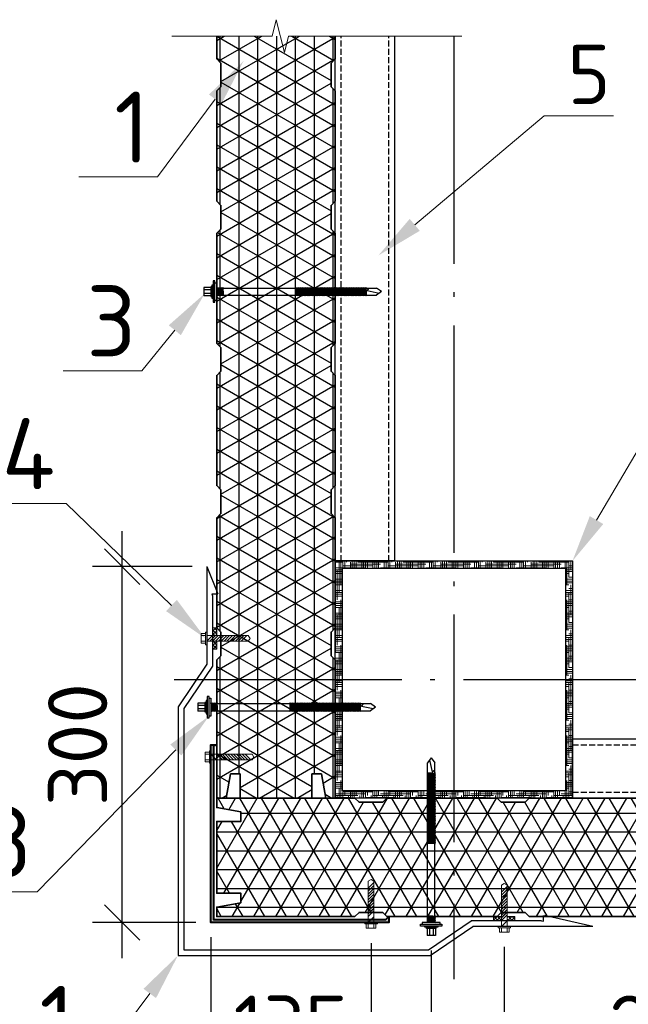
# Model space of a CAD drawing. Header units: millimetres. Extents: x 2842173 to 10151342, y -218675 to 375325.
# Tile 74 of 107: x 2931385 to 2933951, y 130596 to 134749. Entities that reach past the tile are written whole.
import ezdxf
from ezdxf import colors
from ezdxf.entities.mleader import LeaderData, LeaderLine
from ezdxf.math import Vec2, Vec3

# ---------------------------------------------------------------- set-up
doc = ezdxf.new("R2010")
doc.units = ezdxf.units.MM
doc.linetypes.add('ACAD_ISO04W100', pattern=[30.5, 24, -3, 0.5, -3])
doc.linetypes.add('DASHED', pattern=[7, 5, -2, 0])
doc.layers.get('Defpoints').update_dxf_attribs({"color": 255})
for name, color, linetype, lineweight in [('.', 7, 'Continuous', 15), ('0_Ном._пера__1', 7, 'Continuous', 15), ('СО_штриховка_Ном._пера__1', 7, 'Continuous', 15)]:
    doc.layers.add(name, color=color, linetype=linetype, lineweight=lineweight)
doc.layers.add('PDF_0', color=7, linetype='Continuous')
doc.layers.add('СО_фасонки_Ном._пера__28', color=7, linetype='Continuous', lineweight=30, true_color=0xa80f02)
doc.layers.add('СО_штриховка_Ном._пера__154', color=7, linetype='Continuous', lineweight=20, true_color=0xbd8b17)
doc.styles.add('4ertejniy', font='isocpeur.ttf')
doc.styles.add('ICOCPEUR', font='isocpeur.ttf')
doc.styles.add('ISOCPEUR', font='isocpeur.ttf')
doc.dimstyles.new('Z 1 20', dxfattribs={"dimscale": 100, "dimtxt": 3, "dimasz": 2.5, "dimexe": 1.25, "dimexo": 0.625, "dimtad": 1, "dimdec": 0, "dimlfac": 0.2, "dimrnd": 0.001, "dimtxsty": '4ertejniy', "dimblk": 'OBLIQUE', "dimcen": 2.5, "dimdle": 2, "dimclrt": 256, "dimadec": 0, "dimazin": 2, "dimtfac": 0.75, "dimtdec": 0, "dimtmove": 1, "dimatfit": 3, "dimldrblk": 'OBLIQUE', "dimfxl": 1, "dimtfill": 1, "dimtolj": 1, "dimarcsym": 1})
pattern_1 = [(315, (2914911.818, 38439.746), (7.7060862, 7.7060862), []), (45, (2914911.818, 38439.746), (-7.7060862, 7.7060862), [])]
pattern_2 = [(225, (2839689.776, 150027.606), (7.7060862, -7.7060862), []), (315, (2839689.776, 150027.606), (7.7060862, 7.7060862), [])]

# ---------------------------------------------------------------- blocks, each defined once
blk = doc.blocks.new('rge')
at = {"ltscale": 6}
for p, q in [((187822.27, 37459.76), (187819.27, 37455.52)), ((187819.27, 37320.76), (187819.27, 37455.52)), ((187823.77, 37457.64), (187821.6, 37447.73)), ((187822.27, 37459.76), (187825.27, 37455.52)), ((187825.27, 37320.76), (187825.27, 37455.52)), ((187821.6, 37447.73), (187819.27, 37449.45)), ((187818.77, 37315.76), (187818.77, 37309.76)), ((187820.77, 37315.76), (187820.77, 37309.76)), ((187823.77, 37315.76), (187823.77, 37309.76)), ((187825.77, 37315.76), (187825.77, 37309.76)), ((187818.77, 37309.76), (187825.77, 37309.76))]:
    blk.add_line(p, q, dxfattribs=at)
for points in [[(187814.77, 37320.76), (187829.77, 37320.76), (187829.77, 37319.26), (187814.77, 37319.26)], [(187813.27, 37317.76), (187831.27, 37317.76), (187831.27, 37319.26), (187813.27, 37319.26)], [(187816.77, 37316.76), (187827.77, 37316.76), (187827.77, 37317.76), (187816.77, 37317.76)], [(187818.27, 37315.76), (187826.27, 37315.76), (187826.27, 37316.76), (187818.27, 37316.76)]]:
    blk.add_lwpolyline(points, close=True, dxfattribs=at)
for centre in [(187822.27, 37446.81), (187822.27, 37446.07), (187822.27, 37445.32), (187822.27, 37444.58), (187822.27, 37443.84), (187822.27, 37443.1), (187822.27, 37442.36), (187822.27, 37441.62), (187822.27, 37440.88), (187822.27, 37440.13), (187822.27, 37439.39), (187822.27, 37438.65), (187822.27, 37437.91), (187822.27, 37437.17), (187822.27, 37436.43), (187822.27, 37435.68), (187822.27, 37434.94), (187822.27, 37434.2), (187822.27, 37433.46), (187822.27, 37432.72), (187822.27, 37431.98), (187822.27, 37431.24), (187822.27, 37430.5), (187822.27, 37429.75), (187822.27, 37429.01), (187822.27, 37428.27), (187822.27, 37427.53), (187822.27, 37426.79), (187822.27, 37426.04), (187822.27, 37425.3), (187822.27, 37424.56), (187822.27, 37423.82), (187822.27, 37423.08), (187822.27, 37422.34), (187822.27, 37421.6), (187822.27, 37420.86), (187822.27, 37420.12), (187822.27, 37419.37), (187822.27, 37418.63), (187822.27, 37417.89), (187822.27, 37417.15), (187822.27, 37416.41), (187822.27, 37415.66), (187822.27, 37414.92), (187822.27, 37414.18), (187822.27, 37413.44), (187822.27, 37412.7), (187822.27, 37411.96), (187822.27, 37411.22), (187822.27, 37410.48), (187822.27, 37409.73), (187822.27, 37408.99), (187822.27, 37408.25), (187822.27, 37407.51), (187822.27, 37406.77), (187822.27, 37406.03), (187822.27, 37405.29), (187822.27, 37404.54), (187822.27, 37403.8), (187822.27, 37403.06), (187822.26, 37398.61), (187822.26, 37397.87), (187822.26, 37397.13), (187822.26, 37396.39), (187822.26, 37395.65), (187822.26, 37394.91), (187822.27, 37402.32), (187822.27, 37401.58), (187822.27, 37400.84), (187822.27, 37400.09), (187822.27, 37399.35), (187822.26, 37394.16), (187822.26, 37393.42), (187822.26, 37392.68), (187822.26, 37391.94), (187822.26, 37391.2), (187822.26, 37390.45), (187822.26, 37389.71), (187822.26, 37388.97), (187822.26, 37388.23), (187822.26, 37387.49), (187822.27, 37326.15), (187822.27, 37325.41), (187822.27, 37324.67), (187822.27, 37323.93), (187822.27, 37323.19), (187822.27, 37322.45), (187822.27, 37321.71), (187822.27, 37320.96)]:
    blk.add_ellipse(centre, major_axis=(3.58, 0.12), ratio=0.052802, start_param=-0.580936, end_param=3.718868, dxfattribs=at)
blk = doc.blocks.new('_Oblique')
at = {"color": 0, "linetype": 'ByBlock', "lineweight": -2}
blk.add_line((-0.5, -0.5), (0.5, 0.5), dxfattribs=at)
blk = doc.blocks.new('*D507')
at = {"color": 0, "linetype": 'Continuous', "lineweight": -2, "ltscale": 15, "transparency": 16777216}
for p, q in [((2932190.6, 130878.9), (2932190.6, 130195.9)), ((2932866.6, 130854.9), (2932866.6, 130195.9)), ((2932040.6, 130320.9), (2933016.6, 130320.9))]:
    blk.add_line(p, q, dxfattribs=at)
at = {"layer": 'Defpoints', "color": 0, "linetype": 'Continuous', "ltscale": 15, "transparency": 16777216}
for p in [(2932190.6, 130941.4), (2932866.6, 130917.4), (2932866.6, 130320.9)]:
    blk.add_point(p, dxfattribs=at)
at = {"color": 0, "linetype": 'Continuous', "lineweight": -2, "ltscale": 15, "transparency": 16777216, "xscale": 150, "yscale": 150, "zscale": 150, "rotation": 180}
blk.add_blockref('_Oblique', (2932190.6, 130320.9), dxfattribs=at)
at = {"color": 0, "linetype": 'Continuous', "lineweight": -2, "ltscale": 15, "transparency": 16777216, "xscale": 150, "yscale": 150, "zscale": 150}
blk.add_blockref('_Oblique', (2932866.6, 130320.9), dxfattribs=at)
at = {"linetype": 'Continuous', "lineweight": 25, "ltscale": 15, "transparency": 16777216, "insert": (2932528.6, 130508.4), "char_height": 250, "attachment_point": 5, "style": 'ICOCPEUR', "bg_fill": 3, "box_fill_scale": 1.1, "bg_fill_color": 256, "bg_fill_true_color": 13158600, "bg_fill_transparency": 0}
blk.add_mtext('\\A1;135', dxfattribs=at)
blk = doc.blocks.new('*D508')
at = {"color": 0, "linetype": 'Continuous', "lineweight": -2, "ltscale": 15, "transparency": 16777216}
for p, q in [((2932866.6, 130854.9), (2932866.6, 130195.9)), ((2933120, 130823.9), (2933120, 130195.9)), ((2932716.6, 130320.9), (2933270, 130320.9)), ((2932993.3, 130320.9), (2932906.2, 129873.5)), ((2932906.2, 129873.5), (2932481.2, 129873.5))]:
    blk.add_line(p, q, dxfattribs=at)
at = {"layer": 'Defpoints', "color": 0, "linetype": 'Continuous', "ltscale": 15, "transparency": 16777216}
for p in [(2932866.6, 130917.4), (2933120, 130886.4), (2933120, 130320.9)]:
    blk.add_point(p, dxfattribs=at)
at = {"color": 0, "linetype": 'Continuous', "lineweight": -2, "ltscale": 15, "transparency": 16777216, "xscale": 150, "yscale": 150, "zscale": 150, "rotation": 180}
blk.add_blockref('_Oblique', (2932866.6, 130320.9), dxfattribs=at)
at = {"color": 0, "linetype": 'Continuous', "lineweight": -2, "ltscale": 15, "transparency": 16777216, "xscale": 150, "yscale": 150, "zscale": 150}
blk.add_blockref('_Oblique', (2933120, 130320.9), dxfattribs=at)
at = {"linetype": 'Continuous', "lineweight": 25, "ltscale": 15, "transparency": 16777216, "insert": (2932693.7, 130061), "char_height": 250, "attachment_point": 5, "style": 'ICOCPEUR', "bg_fill": 3, "box_fill_scale": 1.1, "bg_fill_color": 256, "bg_fill_true_color": 13158600, "bg_fill_transparency": 0}
blk.add_mtext('\\A1;50', dxfattribs=at)
blk = doc.blocks.new('*D509')
at = {"color": 0, "linetype": 'Continuous', "lineweight": -2, "ltscale": 15, "transparency": 16777216}
for p, q in [((2933428.1, 130838.2), (2933428.1, 130195.9)), ((2933120, 130823.9), (2933120, 130195.9)), ((2932970, 130320.9), (2933578.1, 130320.9)), ((2933274.1, 130320.9), (2933356, 129873.5)), ((2933356, 129873.5), (2933781, 129873.5))]:
    blk.add_line(p, q, dxfattribs=at)
at = {"layer": 'Defpoints', "color": 0, "linetype": 'Continuous', "ltscale": 15, "transparency": 16777216}
for p in [(2933120, 130886.4), (2933428.1, 130900.7), (2933428.1, 130320.9)]:
    blk.add_point(p, dxfattribs=at)
at = {"color": 0, "linetype": 'Continuous', "lineweight": -2, "ltscale": 15, "transparency": 16777216, "xscale": 150, "yscale": 150, "zscale": 150, "rotation": 180}
blk.add_blockref('_Oblique', (2933120, 130320.9), dxfattribs=at)
at = {"color": 0, "linetype": 'Continuous', "lineweight": -2, "ltscale": 15, "transparency": 16777216, "xscale": 150, "yscale": 150, "zscale": 150}
blk.add_blockref('_Oblique', (2933428.1, 130320.9), dxfattribs=at)
at = {"linetype": 'Continuous', "lineweight": 25, "ltscale": 15, "transparency": 16777216, "insert": (2933568.5, 130061), "char_height": 250, "attachment_point": 5, "style": 'ICOCPEUR', "bg_fill": 3, "box_fill_scale": 1.1, "bg_fill_color": 256, "bg_fill_true_color": 13158600, "bg_fill_transparency": 0}
blk.add_mtext('\\A1;60', dxfattribs=at)
blk = doc.blocks.new('*D510')
at = {"color": 0, "linetype": 'Continuous', "lineweight": -2, "ltscale": 15, "transparency": 16777216}
for p, q in [((2933428.1, 130838.2), (2933428.1, 130195.9)), ((2934851.7, 130848.9), (2934851.7, 130195.9)), ((2933278.1, 130320.9), (2935001.7, 130320.9))]:
    blk.add_line(p, q, dxfattribs=at)
at = {"layer": 'Defpoints', "color": 0, "linetype": 'Continuous', "ltscale": 15, "transparency": 16777216}
for p in [(2934851.7, 130911.4), (2933428.1, 130900.7), (2934851.7, 130320.9)]:
    blk.add_point(p, dxfattribs=at)
at = {"color": 0, "linetype": 'Continuous', "lineweight": -2, "ltscale": 15, "transparency": 16777216, "xscale": 150, "yscale": 150, "zscale": 150, "rotation": 180}
blk.add_blockref('_Oblique', (2933428.1, 130320.9), dxfattribs=at)
at = {"color": 0, "linetype": 'Continuous', "lineweight": -2, "ltscale": 15, "transparency": 16777216, "xscale": 150, "yscale": 150, "zscale": 150}
blk.add_blockref('_Oblique', (2934851.7, 130320.9), dxfattribs=at)
at = {"linetype": 'Continuous', "lineweight": 25, "ltscale": 15, "transparency": 16777216, "insert": (2934139.9, 130508.4), "char_height": 250, "attachment_point": 5, "style": 'ICOCPEUR', "bg_fill": 3, "box_fill_scale": 1.1, "bg_fill_color": 256, "bg_fill_true_color": 13158600, "bg_fill_transparency": 0}
blk.add_mtext('\\A1;285', dxfattribs=at)
blk = doc.blocks.new('*D511')
at = {"color": 0, "linetype": 'Continuous', "lineweight": -2, "ltscale": 15, "transparency": 16777216}
for p, q in [((2931816.8, 130791.4), (2931816.8, 132592.4)), ((2932111.9, 132442.4), (2931691.8, 132442.4)), ((2932128.1, 130941.4), (2931691.8, 130941.4))]:
    blk.add_line(p, q, dxfattribs=at)
at = {"layer": 'Defpoints', "color": 0, "linetype": 'Continuous', "ltscale": 15, "transparency": 16777216}
for p in [(2931816.8, 132442.4), (2932174.4, 132442.4), (2932190.6, 130941.4)]:
    blk.add_point(p, dxfattribs=at)
at = {"color": 0, "linetype": 'Continuous', "lineweight": -2, "ltscale": 15, "transparency": 16777216, "xscale": 150, "yscale": 150, "zscale": 150}
for p, rotation in [((2931816.8, 132442.4), 90), ((2931816.8, 130941.4), 270)]:
    blk.add_blockref('_Oblique', p, dxfattribs=dict(at, rotation=rotation))
at = {"linetype": 'Continuous', "lineweight": 25, "ltscale": 15, "transparency": 16777216, "insert": (2931629.3, 131691.9), "char_height": 250, "attachment_point": 5, "rotation": 90, "style": 'ICOCPEUR', "bg_fill": 3, "box_fill_scale": 1.1, "bg_fill_color": 256, "bg_fill_true_color": 13158600, "bg_fill_transparency": 0}
blk.add_mtext('\\A1;300', dxfattribs=at)
blk = doc.blocks.new('200x200')
at = {"layer": '.', "ltscale": 15}
h = blk.add_hatch(dxfattribs=at)
h.set_pattern_fill('HOUND', color=256)
h.paths.add_polyline_path([(11722204.98, 348679.68), (11722004.98, 348679.68), (11722004.98, 348479.68), (11722204.98, 348479.68)])
h.paths.add_polyline_path([(11722198.98, 348485.68), (11722010.98, 348485.68), (11722010.98, 348673.68), (11722198.98, 348673.68)], flags=16)
at = {"lineweight": 30, "ltscale": 15}
for points in [[(11722004.98, 348679.68), (11722204.98, 348679.68), (11722204.98, 348479.68), (11722004.98, 348479.68)], [(11722010.98, 348673.68), (11722198.98, 348673.68), (11722198.98, 348485.68), (11722010.98, 348485.68)]]:
    blk.add_lwpolyline(points, close=True, dxfattribs=at)

msp = doc.modelspace()

# ---------------------------------------------------------------- hatches: boundary and pattern name
at = {"layer": '.'}
h = msp.add_hatch(dxfattribs=at)
h.set_pattern_fill('ANGLE', color=256, angle=45)
h.set_pattern_definition([(45, (1698326.2574, 57458.781), (-4.939140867, 4.939140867), [5.08, -1.905]), (135, (1698326.2574, 57458.781), (-4.939140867, -4.939140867), [5.08, -1.905])])
h.paths.add_polyline_path([(2932940.601, 130966.4), (2932928.601, 130953.4), (2932202.601, 130953.4), (2932202.601, 131684.689), (2932215.601, 131691.4), (2932190.601, 131691.4), (2932190.601, 130941.4), (2932940.601, 130941.4)])
at = {"ltscale": 6}
h = msp.add_hatch(dxfattribs=at)
h.set_pattern_fill('NET3', color=256, scale=25, angle=90, style=0)
h.set_pattern_definition([(90, (689331.3, -869631.96), (-79.375, 5e-15), []), (150, (689331.3, -869631.96), (-39.6875, -68.7407664), []), (210, (689331.3, -869631.96), (39.6875, -68.7407664), [])])
h.paths.add_polyline_path([(2932697.923, 133966.4), (2932715.601, 133984.077), (2932715.601, 134448.722), (2932697.923, 134466.4), (2932697.923, 134566.4), (2932715.601, 134584.077), (2932715.601, 134680.048), (2932215.601, 134680.048), (2932215.601, 134584.077), (2932233.278, 134566.4), (2932233.278, 134466.4), (2932215.601, 134448.722), (2932215.601, 133984.077), (2932233.278, 133966.4), (2932233.278, 133866.4), (2932215.601, 133848.722), (2932215.601, 133384.077), (2932233.278, 133366.4), (2932233.278, 133266.4), (2932215.601, 133248.722), (2932215.601, 132784.077), (2932233.278, 132766.4), (2932233.278, 132666.4), (2932215.601, 132648.722), (2932215.601, 132184.077), (2932233.278, 132166.4), (2932233.278, 132066.4), (2932215.601, 132048.722), (2932215.601, 131466.4), (2932255.601, 131466.4), (2932273.89, 131568.391), (2932313.89, 131568.391), (2932313.89, 131466.4), (2932617.311, 131466.4), (2932617.311, 131568.391), (2932657.311, 131568.391), (2932675.601, 131466.4), (2932715.601, 131466.4), (2932715.601, 132048.722), (2932697.923, 132066.4), (2932697.923, 132166.4), (2932715.601, 132184.077), (2932715.601, 132648.722), (2932697.923, 132666.4), (2932697.923, 132766.4), (2932715.601, 132784.077), (2932715.601, 133248.722), (2932697.923, 133266.4), (2932697.923, 133366.4), (2932715.601, 133384.077), (2932715.601, 133848.722), (2932697.923, 133866.4)])
h = msp.add_hatch(dxfattribs=at)
h.set_pattern_fill('NET3', color=256, scale=25, style=0)
h.set_pattern_definition([(0, (687046.97, -868166.71), (0, 79.375), []), (60, (687046.97, -868166.71), (-68.7407664, 39.6875), []), (120, (687046.97, -868166.71), (-68.7407664, -39.6875), [])])
h.paths.add_polyline_path([(2935501.319, 131466.4), (2935333.278, 131466.4), (2935315.601, 131448.722), (2935215.601, 131448.722), (2935197.923, 131466.4), (2934733.278, 131466.4), (2934715.601, 131448.722), (2934615.601, 131448.722), (2934597.923, 131466.4), (2934133.278, 131466.4), (2934115.601, 131448.722), (2934015.601, 131448.722), (2933997.923, 131466.4), (2933533.278, 131466.4), (2933515.601, 131448.722), (2933415.601, 131448.722), (2933397.923, 131466.4), (2932933.278, 131466.4), (2932915.601, 131448.722), (2932815.601, 131448.722), (2932797.923, 131466.4), (2932215.601, 131466.4), (2932215.601, 131426.4), (2932317.592, 131408.11), (2932317.592, 131368.11), (2932215.601, 131368.11), (2932215.601, 131064.689), (2932317.592, 131064.689), (2932317.592, 131024.689), (2932215.601, 131006.4), (2932215.601, 130966.4), (2932797.923, 130966.4), (2932815.601, 130984.077), (2932915.601, 130984.077), (2932933.278, 130966.4), (2933397.923, 130966.4), (2933415.601, 130984.077), (2933515.601, 130984.077), (2933533.278, 130966.4), (2933997.923, 130966.4), (2934015.601, 130984.077), (2934115.601, 130984.077), (2934133.278, 130966.4), (2934597.923, 130966.4), (2934615.601, 130984.077), (2934715.601, 130984.077), (2934733.278, 130966.4), (2935197.923, 130966.4), (2935215.601, 130984.077), (2935315.601, 130984.077), (2935333.278, 130966.4), (2935501.319, 130966.4)])
at = {"layer": 'СО_штриховка_Ном._пера__154', "linetype": 'Continuous', "lineweight": 20, "true_color": 0xbd8b17}
h = msp.add_hatch(dxfattribs=at)
h.set_pattern_fill('ANSI37', color=42, scale=0.272255, angle=-90, style=0, pattern_type=2)
h.set_pattern_definition(pattern_2)
h.paths.add_polyline_path([(2932198.384, 132151.466), (2932198.384, 132184.443), (2932216.407, 132184.443), (2932216.407, 132151.466)])
h = msp.add_hatch(dxfattribs=at)
h.set_pattern_fill('ANSI37', color=42, scale=0.272255, angle=-90, style=0, pattern_type=2)
h.set_pattern_definition(pattern_2)
h.paths.add_polyline_path([(2932198.384, 132094.329), (2932198.384, 132127.436), (2932216.407, 132127.436), (2932216.407, 132094.329)])
h = msp.add_hatch(dxfattribs=at)
h.set_pattern_fill('ANSI37', color=42, scale=0.272255, style=0, pattern_type=2)
h.set_pattern_definition(pattern_1)
h.paths.add_polyline_path([(2933383.054, 130948.354), (2933416.161, 130948.354), (2933416.161, 130966.377), (2933383.054, 130966.377)])
h = msp.add_hatch(dxfattribs=at)
h.set_pattern_fill('ANSI37', color=42, scale=0.272255, style=0, pattern_type=2)
h.set_pattern_definition(pattern_1)
h.paths.add_polyline_path([(2933440.191, 130948.354), (2933473.168, 130948.354), (2933473.168, 130966.377), (2933440.191, 130966.377)])

# ---------------------------------------------------------------- linework, layer by layer
at = {"lineweight": 35, "ltscale": 6}
for points in [[(2932215.601, 131466.4), (2932215.601, 132048.722), (2932233.278, 132066.4), (2932233.278, 132166.4), (2932215.601, 132184.077), (2932215.601, 132648.722), (2932233.278, 132666.4), (2932233.278, 132766.4), (2932215.601, 132784.077), (2932215.601, 133248.722), (2932233.278, 133266.4), (2932233.278, 133366.4), (2932215.601, 133384.077), (2932215.601, 133848.722), (2932233.278, 133866.4), (2932233.278, 133966.4), (2932215.601, 133984.077), (2932215.601, 134448.722), (2932233.278, 134466.4), (2932233.278, 134566.4), (2932215.601, 134584.077), (2932215.601, 134680.048)], [(2932715.601, 134680.048), (2932715.601, 134584.077), (2932697.923, 134566.4), (2932697.923, 134466.4), (2932715.601, 134448.722), (2932715.601, 133984.077), (2932697.923, 133966.4), (2932697.923, 133866.4), (2932715.601, 133848.722), (2932715.601, 133384.077), (2932697.923, 133366.4), (2932697.923, 133266.4), (2932715.601, 133248.722), (2932715.601, 132784.077), (2932697.923, 132766.4), (2932697.923, 132666.4), (2932715.601, 132648.722), (2932715.601, 132184.077), (2932697.923, 132166.4), (2932697.923, 132066.4), (2932715.601, 132048.722), (2932715.601, 131466.4), (2932675.601, 131466.4), (2932657.311, 131568.391), (2932617.311, 131568.391), (2932617.311, 131466.4), (2932313.89, 131466.4), (2932313.89, 131568.391), (2932273.89, 131568.391), (2932255.601, 131466.4), (2932215.601, 131466.4)], [(2932215.601, 131466.4), (2932797.923, 131466.4), (2932815.601, 131448.722), (2932915.601, 131448.722), (2932933.278, 131466.4), (2933397.923, 131466.4), (2933415.601, 131448.722), (2933515.601, 131448.722), (2933533.278, 131466.4), (2933997.923, 131466.4), (2934015.601, 131448.722), (2934115.601, 131448.722), (2934133.278, 131466.4), (2934597.923, 131466.4), (2934615.601, 131448.722), (2934715.601, 131448.722), (2934733.278, 131466.4), (2935197.923, 131466.4), (2935215.601, 131448.722), (2935315.601, 131448.722), (2935333.278, 131466.4), (2935501.319, 131466.4)], [(2933997.923, 130966.4), (2933533.278, 130966.4), (2933515.601, 130984.077), (2933415.601, 130984.077), (2933397.923, 130966.4), (2932933.278, 130966.4), (2932915.601, 130984.077), (2932815.601, 130984.077), (2932797.923, 130966.4), (2932215.601, 130966.4), (2932215.601, 131006.4), (2932317.592, 131024.689), (2932317.592, 131064.689), (2932215.601, 131064.689), (2932215.601, 131368.11), (2932317.592, 131368.11), (2932317.592, 131408.11), (2932215.601, 131426.4), (2932215.601, 131466.4)]]:
    msp.add_lwpolyline(points, dxfattribs=at)
at = {"color": 250, "linetype": 'Continuous', "lineweight": 30, "ltscale": 15}
for points in [[(2932965.601, 134680.048), (2932965.601, 132466.4), (2932715.601, 132466.4), (2932715.601, 134680.048)], [(2935501.319, 131466.4), (2933715.601, 131466.4), (2933715.601, 131716.4), (2935501.319, 131716.4)]]:
    msp.add_lwpolyline(points, dxfattribs=at)
at = {"lineweight": 40, "ltscale": 6}
msp.add_lwpolyline([(2932940.601, 130966.4), (2932940.601, 130941.4), (2932190.601, 130941.4), (2932190.601, 131691.4), (2932215.601, 131691.4), (2932202.601, 131684.689), (2932202.601, 131684.689), (2932202.601, 130953.4), (2932928.601, 130953.4), (2932940.601, 130966.4)], dxfattribs=at)
at = {"layer": '0_Ном._пера__1', "color": 7, "linetype": 'Continuous', "lineweight": 15}
for p, q in [((2932150.402, 132127.436), (2932168.352, 132127.436)), ((2932150.523, 132151.466), (2932168.472, 132151.466)), ((2932174.354, 132127.436), (2932198.049, 132151.466)), ((2932186.369, 132127.436), (2932210.064, 132151.466)), ((2932197.549, 132127.436), (2932221.244, 132151.466)), ((2932210.399, 132127.436), (2932234.094, 132151.466)), ((2932222.414, 132127.436), (2932246.109, 132151.466)), ((2932234.43, 132127.436), (2932258.124, 132151.466)), ((2932246.445, 132127.436), (2932270.14, 132151.466)), ((2932258.46, 132127.436), (2932282.155, 132151.466)), ((2932270.475, 132127.436), (2932294.17, 132151.466)), ((2932282.49, 132127.436), (2932306.185, 132151.466)), ((2932294.505, 132127.436), (2932318.2, 132151.466)), ((2932306.521, 132127.436), (2932330.215, 132151.466)), ((2932319.3, 132127.436), (2932342.995, 132151.466)), ((2932166.649, 131651.297), (2932184.599, 131651.297)), ((2932166.77, 131627.267), (2932184.719, 131627.267)), ((2932190.601, 131651.297), (2932214.295, 131627.267)), ((2932215.963, 131651.297), (2932239.658, 131627.267)), ((2932226.646, 131651.297), (2932250.341, 131627.267)), ((2932227.978, 131651.297), (2932251.673, 131627.267)), ((2932238.661, 131651.297), (2932262.356, 131627.267)), ((2932250.676, 131651.297), (2932274.371, 131627.267)), ((2932262.692, 131651.297), (2932286.386, 131627.267)), ((2932274.707, 131651.297), (2932298.402, 131627.267)), ((2932286.722, 131651.297), (2932310.417, 131627.267)), ((2932298.737, 131651.297), (2932322.432, 131627.267)), ((2932310.752, 131651.297), (2932334.447, 131627.267)), ((2932322.767, 131651.297), (2932346.462, 131627.267)), ((2932335.547, 131651.297), (2932359.242, 131627.267)), ((2932854.691, 131086.346), (2932878.721, 131110.041)), ((2932854.691, 131073.566), (2932878.721, 131097.261)), ((2932854.691, 131061.551), (2932878.721, 131085.246)), ((2933416.161, 131069.605), (2933440.191, 131093.3)), ((2933416.161, 131056.826), (2933440.191, 131080.521)), ((2932854.691, 131049.536), (2932878.721, 131073.231)), ((2932854.691, 131037.521), (2932878.721, 131061.216)), ((2932854.691, 131025.506), (2932878.721, 131049.201)), ((2932854.691, 131013.491), (2932878.721, 131037.186)), ((2933416.161, 131044.811), (2933440.191, 131068.505)), ((2933416.161, 131032.795), (2933440.191, 131056.49)), ((2933416.161, 131020.78), (2933440.191, 131044.475)), ((2933416.161, 131008.765), (2933440.191, 131032.46)), ((2932854.691, 131001.475), (2932878.721, 131025.17)), ((2932854.691, 130989.46), (2932878.721, 131013.155)), ((2932854.691, 130978.777), (2932878.721, 131002.472)), ((2932854.691, 130977.445), (2932878.721, 131001.14)), ((2932854.691, 130966.762), (2932878.721, 130990.457)), ((2933416.161, 130996.75), (2933440.191, 131020.445)), ((2933416.161, 130984.735), (2933440.191, 131008.43)), ((2933416.161, 130972.72), (2933440.191, 130996.414)), ((2932854.691, 130941.4), (2932878.721, 130965.095)), ((2933416.161, 130962.037), (2933440.191, 130985.731)), ((2933416.161, 130960.704), (2933440.191, 130984.399)), ((2933416.161, 130950.021), (2933440.191, 130973.716)), ((2932854.691, 130917.448), (2932854.691, 130935.398)), ((2932878.721, 130917.569), (2932878.721, 130935.518)), ((2933416.161, 130924.659), (2933440.191, 130948.354)), ((2933416.161, 130900.708), (2933416.161, 130918.657)), ((2933440.191, 130900.828), (2933440.191, 130918.778))]:
    msp.add_line(p, q, dxfattribs=at)
at = {"layer": '0_Ном._пера__1', "color": 7, "linetype": 'Continuous', "lineweight": 15, "flags": 128}
for points in [[(2932150.402, 132119.043), (2932150.402, 132159.729), (2932168.352, 132159.729), (2932168.352, 132119.043)], [(2932168.352, 132113.035), (2932168.352, 132165.736), (2932174.354, 132165.736), (2932174.354, 132113.035)], [(2932166.649, 131659.69), (2932166.649, 131619.004), (2932184.599, 131619.004), (2932184.599, 131659.69)], [(2932184.599, 131665.698), (2932184.599, 131612.997), (2932190.601, 131612.997), (2932190.601, 131665.698)], [(2932840.29, 130935.398), (2932892.991, 130935.398), (2932892.991, 130941.4), (2932840.29, 130941.4)], [(2932846.298, 130917.448), (2932886.984, 130917.448), (2932886.984, 130935.398), (2932846.298, 130935.398)], [(2933401.76, 130918.657), (2933454.461, 130918.657), (2933454.461, 130924.659), (2933401.76, 130924.659)], [(2933407.768, 130900.708), (2933448.454, 130900.708), (2933448.454, 130918.657), (2933407.768, 130918.657)]]:
    msp.add_lwpolyline(points, close=True, dxfattribs=at)
for points in [[(2932174.354, 132127.436), (2932348.574, 132127.436), (2932355.991, 132139.451), (2932348.574, 132151.466), (2932174.354, 132151.466)], [(2932190.601, 131651.297), (2932364.82, 131651.297), (2932372.238, 131639.282), (2932364.82, 131627.267), (2932190.601, 131627.267)], [(2932854.691, 130941.4), (2932854.691, 131115.62), (2932866.706, 131123.037), (2932878.721, 131115.62), (2932878.721, 130941.4)], [(2933416.161, 130924.659), (2933416.161, 131098.879), (2933428.176, 131106.296), (2933440.191, 131098.879), (2933440.191, 130924.659)]]:
    msp.add_lwpolyline(points, dxfattribs=at)
at = {"layer": 'PDF_0', "linetype": 'DASHED', "lineweight": 25, "ltscale": 5}
for points in [[(2932740.601, 132466.4), (2932740.601, 134680.048)], [(2932940.601, 132466.4), (2932940.601, 134680.048)], [(2933715.601, 131691.4), (2935501.319, 131691.4)], [(2933715.601, 131491.4), (2935501.319, 131491.4)]]:
    msp.add_lwpolyline(points, dxfattribs=at)
at = {"layer": 'СО_фасонки_Ном._пера__28', "color": 14, "linetype": 'Continuous', "lineweight": 30, "true_color": 0xa80f02}
for p, q in [((2932174.354, 132442.371), (2932174.354, 132030.468)), ((2932174.354, 132442.371), (2932219.993, 132328.07)), ((2932198.276, 132320.791), (2932196.648, 132328.07)), ((2932196.648, 132328.07), (2932220.137, 132328.07)), ((2932198.276, 132320.791), (2932198.276, 132023.119)), ((2932174.354, 132246.491), (2932174.354, 132030.468)), ((2933592.765, 130946.953), (2933592.765, 130970.443)), ((2933802.065, 130924.659), (2933597.985, 130970.298)), ((2933585.485, 130948.581), (2933287.814, 130948.581)), ((2933511.186, 130924.659), (2933295.163, 130924.659)), ((2933802.065, 130924.659), (2933295.163, 130924.659)), ((2933585.485, 130948.581), (2933592.765, 130946.953))]:
    msp.add_line(p, q, dxfattribs=at)
for points in [[(2932174.354, 132030.468), (2932052.429, 131850.734), (2932052.429, 130802.734), (2933115.429, 130802.734), (2933295.163, 130924.659)], [(2932198.276, 132023.119), (2932076.351, 131843.386), (2932076.351, 130826.656), (2933108.081, 130826.656), (2933287.814, 130948.581)]]:
    msp.add_lwpolyline(points, dxfattribs=at)
at = {"layer": 'СО_штриховка_Ном._пера__1', "color": 7, "linetype": 'Continuous', "lineweight": 15}
for p, q in [((2932216.407, 132184.443), (2932198.384, 132184.443)), ((2932198.384, 132184.443), (2932198.384, 132151.466)), ((2932216.407, 132151.466), (2932216.407, 132184.443)), ((2932198.384, 132127.436), (2932198.384, 132094.329)), ((2932227.587, 132151.466), (2932209.564, 132151.466)), ((2932227.587, 132127.436), (2932209.564, 132127.436)), ((2932216.407, 132094.329), (2932216.407, 132127.436)), ((2932198.384, 132094.329), (2932216.407, 132094.329)), ((2932214.295, 131627.267), (2932214.295, 131627.267)), ((2932244.669, 131651.297), (2932226.646, 131651.297)), ((2932244.669, 131627.267), (2932226.646, 131627.267)), ((2932854.691, 130995.468), (2932854.691, 130977.445)), ((2932878.721, 130995.468), (2932878.721, 130977.445)), ((2932878.721, 130965.095), (2932878.721, 130965.095)), ((2933383.054, 130948.354), (2933383.054, 130966.377)), ((2933383.054, 130966.377), (2933416.161, 130966.377)), ((2933416.161, 130978.727), (2933416.161, 130960.704)), ((2933440.191, 130978.727), (2933440.191, 130960.704)), ((2933440.191, 130966.377), (2933473.168, 130966.377)), ((2933473.168, 130966.377), (2933473.168, 130948.354)), ((2933797.807, 130966.4), (2933845.069, 130966.4)), ((2933416.161, 130948.354), (2933383.054, 130948.354)), ((2933473.168, 130948.354), (2933440.191, 130948.354))]:
    msp.add_line(p, q, dxfattribs=at)
at = {"layer": 'СО_штриховка_Ном._пера__1', "color": 7, "linetype": 'Continuous', "lineweight": 15, "flags": 128}
msp.add_lwpolyline([(2932026.483, 134680.048), (2932449.51, 134680.048), (2932466.866, 134749.473), (2932501.579, 134610.623), (2932518.935, 134680.048), (2933249.55, 134680.048)], dxfattribs=at)

# ---------------------------------------------------------------- block references
at = {"yscale": 5, "zscale": 5}
for p, xscale, rotation in [((2745611.815, 1072713.853), 5, 270), ((2745586.815, 1070961.019), 5, 270), ((3872231.355, -55662.386), -5, 359.999999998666)]:
    msp.add_blockref('rge', p, dxfattribs=dict(at, xscale=xscale, rotation=rotation))
at = {"lineweight": 30, "xscale": 5, "yscale": 5, "zscale": 5}
msp.add_blockref('200x200', (-55677309.287, -1610932.019), dxfattribs=at)

# ---------------------------------------------------------------- leaders
at = {"color": 0, "linetype": 'ByBlock', "lineweight": 9}
ml = msp.add_multileader_mtext('Standard', dxfattribs=at)
ml.set_content('5', style='ISOCPEUR')
ml.set_leader_properties(lineweight=0)
ml.build(insert=Vec2(0, 0))
ml.multileader.update_dxf_attribs({"text_left_attachment_type": 6, "text_right_attachment_type": 6, "dogleg_length": 100, "arrow_head_size": 200})
ctx = ml.context
ctx.base_point, ctx.char_height, ctx.arrow_head_size, ctx.plane_origin = Vec3(2933695.77, 134343.715), 250, 200, Vec3(2928767.778, 135075.094)
ctx.left_attachment, ctx.right_attachment, ctx.text_align_type = 6, 6, 1
notes = []
notes.append((ctx, [(0, (1, 1, 0), (2933595.77, 134343.715), (1, 0), 100, [(1, [(2932897.567, 133755.156)], 0, [])])]))
ctx.mtext.insert, ctx.mtext.width, ctx.mtext.alignment, ctx.mtext.flow_direction = Vec3(2933785.649, 134643.715), 3767.60228, 2, 5
ml = msp.add_multileader_mtext('Standard', dxfattribs=at)
ml.set_content('1', style='ISOCPEUR')
ml.set_leader_properties(lineweight=0)
ml.build(insert=Vec2(0, 0))
ml.multileader.update_dxf_attribs({"text_left_attachment_type": 6, "text_right_attachment_type": 6, "dogleg_length": 100, "arrow_head_size": 200})
ctx = ml.context
ctx.base_point, ctx.char_height, ctx.arrow_head_size, ctx.plane_origin = Vec3(2931772.109, 134086.15), 300, 200, Vec3(2936329.944, 134500.32)
ctx.left_attachment, ctx.right_attachment, ctx.text_align_type = 6, 6, 1
notes.append((ctx, [(0, (1, 1, 0), (2931966.109, 134086.15), (-1, 0), 100, [(1, [(2932328.708, 134574.778)], 0, [])])]))
ctx.mtext.insert, ctx.mtext.width, ctx.mtext.alignment, ctx.mtext.flow_direction = Vec3(2931858.541, 134446.15), 3767.60228, 2, 5
ml = msp.add_multileader_mtext('Standard', dxfattribs=at)
ml.set_content('3', style='ISOCPEUR')
ml.set_leader_properties(lineweight=0)
ml.build(insert=Vec2(0, 0))
ml.multileader.update_dxf_attribs({"text_left_attachment_type": 6, "text_right_attachment_type": 6, "dogleg_length": 100, "arrow_head_size": 200})
ctx = ml.context
ctx.base_point, ctx.char_height, ctx.arrow_head_size, ctx.plane_origin = Vec3(2931645.489, 133268.784), 300, 200, Vec3(2936494.981, 133959.662)
ctx.left_attachment, ctx.right_attachment, ctx.text_align_type = 6, 6, 1
notes.append((ctx, [(0, (1, 1, 0), (2931899.489, 133268.784), (-1, 0), 100, [(1, [(2932165.314, 133594.589)], 0, [])])]))
ctx.mtext.insert, ctx.mtext.width, ctx.mtext.alignment, ctx.mtext.flow_direction = Vec3(2931771.427, 133628.784), 3767.60228, 2, 5
ml = msp.add_multileader_mtext('Standard', dxfattribs=at)
ml.set_content('6', style='ISOCPEUR')
ml.set_leader_properties(lineweight=0)
ml.build(insert=Vec2(0, 0))
ml.multileader.update_dxf_attribs({"text_left_attachment_type": 6, "text_right_attachment_type": 6, "dogleg_length": 100, "arrow_head_size": 200})
ctx = ml.context
ctx.base_point, ctx.char_height, ctx.arrow_head_size, ctx.plane_origin = Vec3(2934283.482, 133261.545), 250, 200, Vec3(2929379.99, 134357.924)
ctx.left_attachment, ctx.right_attachment, ctx.text_align_type = 6, 6, 1
notes.append((ctx, [(0, (1, 1, 0), (2934183.482, 133261.545), (1, 0), 100, [(1, [(2933715.601, 132466.4)], 0, [])])]))
ctx.mtext.insert, ctx.mtext.width, ctx.mtext.alignment, ctx.mtext.flow_direction = Vec3(2934361.05, 133561.545), 3767.60228, 2, 5
ml = msp.add_multileader_mtext('Standard', dxfattribs=at)
ml.set_content('{\\C256;5}', style='ISOCPEUR')
ml.set_leader_properties(lineweight=0)
ml.build(insert=Vec2(0, 0))
ml.multileader.update_dxf_attribs({"text_left_attachment_type": 6, "text_right_attachment_type": 6, "dogleg_length": 100, "arrow_head_size": 200})
ctx = ml.context
ctx.base_point, ctx.char_height, ctx.arrow_head_size, ctx.plane_origin = Vec3(2935275.297, 132840.637), 250, 200, Vec3(2929916.227, 133026.277)
ctx.left_attachment, ctx.right_attachment, ctx.text_align_type = 6, 6, 1
notes.append((ctx, [(0, (1, 1, 0), (2935175.297, 132840.637), (1, 0), 100, [(1, [(2934635.285, 131716.4)], 0, [])])]))
ctx.mtext.insert, ctx.mtext.width, ctx.mtext.alignment, ctx.mtext.flow_direction = Vec3(2935365.176, 133140.637), 3767.60228, 2, 5
for ctx, leaders in notes:
    for number, flags, end, landing, length, lines in leaders:
        leader = LeaderData()
        leader.index, (leader.has_last_leader_line, leader.has_dogleg_vector, leader.attachment_direction) = number, flags
        leader.last_leader_point, leader.dogleg_vector, leader.dogleg_length = Vec3(end), Vec3(landing), length
        for number, points, colour, breaks in lines:
            line = LeaderLine()
            line.index, line.vertices, line.color, line.breaks = number, Vec3.list(points), colors.encode_raw_color(colour), breaks
            leader.lines.append(line)
        ctx.leaders.append(leader)

# ---------------------------------------------------------------- next in the draw order: dimensions: what is measured, and where the dimension line sits
at = {"color": 250, "linetype": 'Continuous', "lineweight": 25, "ltscale": 15}
dim = msp.add_linear_dim(base=(2932866.641, 130320.898), p1=(2932190.601, 130941.4), p2=(2932866.641, 130917.448), dimstyle='Z 1 20', override={"dimtxt": 2.5, "dimasz": 1.5, "dimtxsty": 'ICOCPEUR', "dimdle": 1.5}, dxfattribs=at)
dim.commit()
dim.dimension.update_dxf_attribs({"geometry": '*D507', "text_midpoint": (2932528.621, 130508.398)})

# ---------------------------------------------------------------- next in the draw order: dimensions: what is measured, and where the dimension line sits
dim = msp.add_linear_dim(base=(2931816.799, 132442.371), p1=(2932190.601, 130941.4), p2=(2932174.354, 132442.371), angle=90, dimstyle='Z 1 20', override={"dimtxt": 2.5, "dimasz": 1.5, "dimtxsty": 'ICOCPEUR', "dimdle": 1.5}, dxfattribs=at)
dim.commit()
dim.dimension.update_dxf_attribs({"geometry": '*D511', "text_midpoint": (2931629.299, 131691.885)})
dim = msp.add_linear_dim(base=(2933119.998, 130320.898), p1=(2932866.641, 130917.448), p2=(2933119.998, 130886.4), text='50', dimstyle='Z 1 20', override={"dimtxt": 2.5, "dimasz": 1.5, "dimtxsty": 'ICOCPEUR', "dimdle": 1.5}, dxfattribs=at)
dim.commit()
dim.dimension.update_dxf_attribs({"geometry": '*D508', "text_midpoint": (2932843.671, 129873.538), "dimtype": 160})

# ---------------------------------------------------------------- next in the draw order: linework, layer by layer
at = {"color": 1, "linetype": 'ACAD_ISO04W100', "ltscale": 40}
msp.add_lwpolyline([(2932035.556, 131966.4), (2935501.319, 131966.4)], dxfattribs=at)

# ---------------------------------------------------------------- next in the draw order: dimensions: what is measured, and where the dimension line sits
at = {"color": 250, "linetype": 'Continuous', "lineweight": 25, "ltscale": 15}
dim = msp.add_linear_dim(base=(2933428.111, 130320.898), p1=(2933119.998, 130886.4), p2=(2933428.111, 130900.708), text='60', dimstyle='Z 1 20', override={"dimtxt": 2.5, "dimasz": 1.5, "dimtxsty": 'ICOCPEUR', "dimdle": 1.5}, dxfattribs=at)
dim.commit()
dim.dimension.update_dxf_attribs({"geometry": '*D509', "text_midpoint": (2933418.521, 129873.538), "dimtype": 160})

# ---------------------------------------------------------------- next in the draw order: leaders
at = {"color": 0, "linetype": 'ByBlock', "lineweight": 9}
ml = msp.add_multileader_mtext('Standard', dxfattribs=at)
ml.set_content('4', style='ISOCPEUR')
ml.set_leader_properties(lineweight=0)
ml.build(insert=Vec2(0, 0))
ml.multileader.update_dxf_attribs({"text_left_attachment_type": 6, "text_right_attachment_type": 6, "dogleg_length": 100, "arrow_head_size": 200})
ctx = ml.context
ctx.base_point, ctx.char_height, ctx.arrow_head_size, ctx.plane_origin = Vec3(2931297.025, 132708.767), 300, 200, Vec3(2936176.517, 133399.646)
ctx.left_attachment, ctx.right_attachment, ctx.text_align_type = 6, 6, 1
notes = []
notes.append((ctx, [(0, (1, 1, 0), (2931581.025, 132708.767), (-1, 0), 100, [(1, [(2932168.352, 132139.386)], 0, [])])]))
ctx.mtext.insert, ctx.mtext.width, ctx.mtext.alignment, ctx.mtext.flow_direction = Vec3(2931421.638, 133068.767), 3767.60228, 2, 5
ml = msp.add_multileader_mtext('Standard', dxfattribs=at)
ml.set_content('3', style='ISOCPEUR')
ml.set_leader_properties(lineweight=0)
ml.build(insert=Vec2(0, 0))
ml.multileader.update_dxf_attribs({"text_left_attachment_type": 6, "text_right_attachment_type": 6, "dogleg_length": 100, "arrow_head_size": 200})
ctx = ml.context
ctx.base_point, ctx.char_height, ctx.arrow_head_size, ctx.plane_origin = Vec3(2931204.174, 131070.548), 300, 200, Vec3(2936053.666, 131761.427)
ctx.left_attachment, ctx.right_attachment, ctx.text_align_type = 6, 6, 1
notes.append((ctx, [(0, (1, 1, 0), (2931458.174, 131070.548), (-1, 0), 100, [(1, [(2932183.101, 131812.162)], 0, [])])]))
ctx.mtext.insert, ctx.mtext.width, ctx.mtext.alignment, ctx.mtext.flow_direction = Vec3(2931330.111, 131430.548), 3767.60228, 2, 5
for ctx, leaders in notes:
    for number, flags, end, landing, length, lines in leaders:
        leader = LeaderData()
        leader.index, (leader.has_last_leader_line, leader.has_dogleg_vector, leader.attachment_direction) = number, flags
        leader.last_leader_point, leader.dogleg_vector, leader.dogleg_length = Vec3(end), Vec3(landing), length
        for number, points, colour, breaks in lines:
            line = LeaderLine()
            line.index, line.vertices, line.color, line.breaks = number, Vec3.list(points), colors.encode_raw_color(colour), breaks
            leader.lines.append(line)
        ctx.leaders.append(leader)

# ---------------------------------------------------------------- next in the draw order: linework, layer by layer
at = {"color": 1, "linetype": 'ACAD_ISO04W100', "ltscale": 40}
msp.add_line((2933215.601, 134680.048), (2933215.601, 130702.079), dxfattribs=at)

# ---------------------------------------------------------------- next in the draw order: dimensions: what is measured, and where the dimension line sits
at = {"color": 250, "linetype": 'Continuous', "lineweight": 25, "ltscale": 15}
dim = msp.add_linear_dim(base=(2934851.697, 130320.898), p1=(2933428.111, 130900.708), p2=(2934851.697, 130911.4), dimstyle='Z 1 20', override={"dimtxt": 2.5, "dimasz": 1.5, "dimtxsty": 'ICOCPEUR', "dimdle": 1.5}, dxfattribs=at)
dim.commit()
dim.dimension.update_dxf_attribs({"geometry": '*D510', "text_midpoint": (2934139.904, 130508.398)})

# ---------------------------------------------------------------- next in the draw order: leaders
at = {"color": 0, "linetype": 'ByBlock', "lineweight": 9}
ml = msp.add_multileader_mtext('Standard', dxfattribs=at)
ml.set_content('3', style='ISOCPEUR')
ml.set_leader_properties(lineweight=0)
ml.build(insert=Vec2(0, 0))
ml.multileader.update_dxf_attribs({"text_left_attachment_type": 6, "text_right_attachment_type": 6, "dogleg_length": 100, "arrow_head_size": 200})
ctx = ml.context
ctx.base_point, ctx.char_height, ctx.arrow_head_size, ctx.plane_origin = Vec3(2935404.597, 130357.677), 300, 200, Vec3(2930888.179, 131048.556)
ctx.left_attachment, ctx.right_attachment, ctx.text_align_type = 6, 6, 1
notes = []
notes.append((ctx, [(0, (1, 1, 0), (2935304.597, 130357.677), (1, 0), 100, [(1, [(2934869.619, 130966.815)], 0, [])])]))
ctx.mtext.insert, ctx.mtext.width, ctx.mtext.alignment, ctx.mtext.flow_direction = Vec3(2935512.961, 130717.677), 3767.60228, 2, 5
ml = msp.add_multileader_mtext('Standard', dxfattribs=at)
ml.set_content('1', style='ISOCPEUR')
ml.set_leader_properties(lineweight=0)
ml.build(insert=Vec2(0, 0))
ml.multileader.update_dxf_attribs({"text_left_attachment_type": 6, "text_right_attachment_type": 6, "dogleg_length": 100, "arrow_head_size": 200})
ctx = ml.context
ctx.base_point, ctx.char_height, ctx.arrow_head_size, ctx.plane_origin = Vec3(2931495.831, 130314.107), 300, 200, Vec3(2936053.666, 130728.277)
ctx.left_attachment, ctx.right_attachment, ctx.text_align_type = 6, 6, 1
notes.append((ctx, [(0, (1, 1, 0), (2931689.831, 130314.107), (-1, 0), 100, [(1, [(2932052.429, 130802.734)], 0, [])])]))
ctx.mtext.insert, ctx.mtext.width, ctx.mtext.alignment, ctx.mtext.flow_direction = Vec3(2931542.831, 130674.107), 3767.60228, 2, 5
for ctx, leaders in notes:
    for number, flags, end, landing, length, lines in leaders:
        leader = LeaderData()
        leader.index, (leader.has_last_leader_line, leader.has_dogleg_vector, leader.attachment_direction) = number, flags
        leader.last_leader_point, leader.dogleg_vector, leader.dogleg_length = Vec3(end), Vec3(landing), length
        for number, points, colour, breaks in lines:
            line = LeaderLine()
            line.index, line.vertices, line.color, line.breaks = number, Vec3.list(points), colors.encode_raw_color(colour), breaks
            leader.lines.append(line)
        ctx.leaders.append(leader)

doc.saveas('drawing.dxf')
